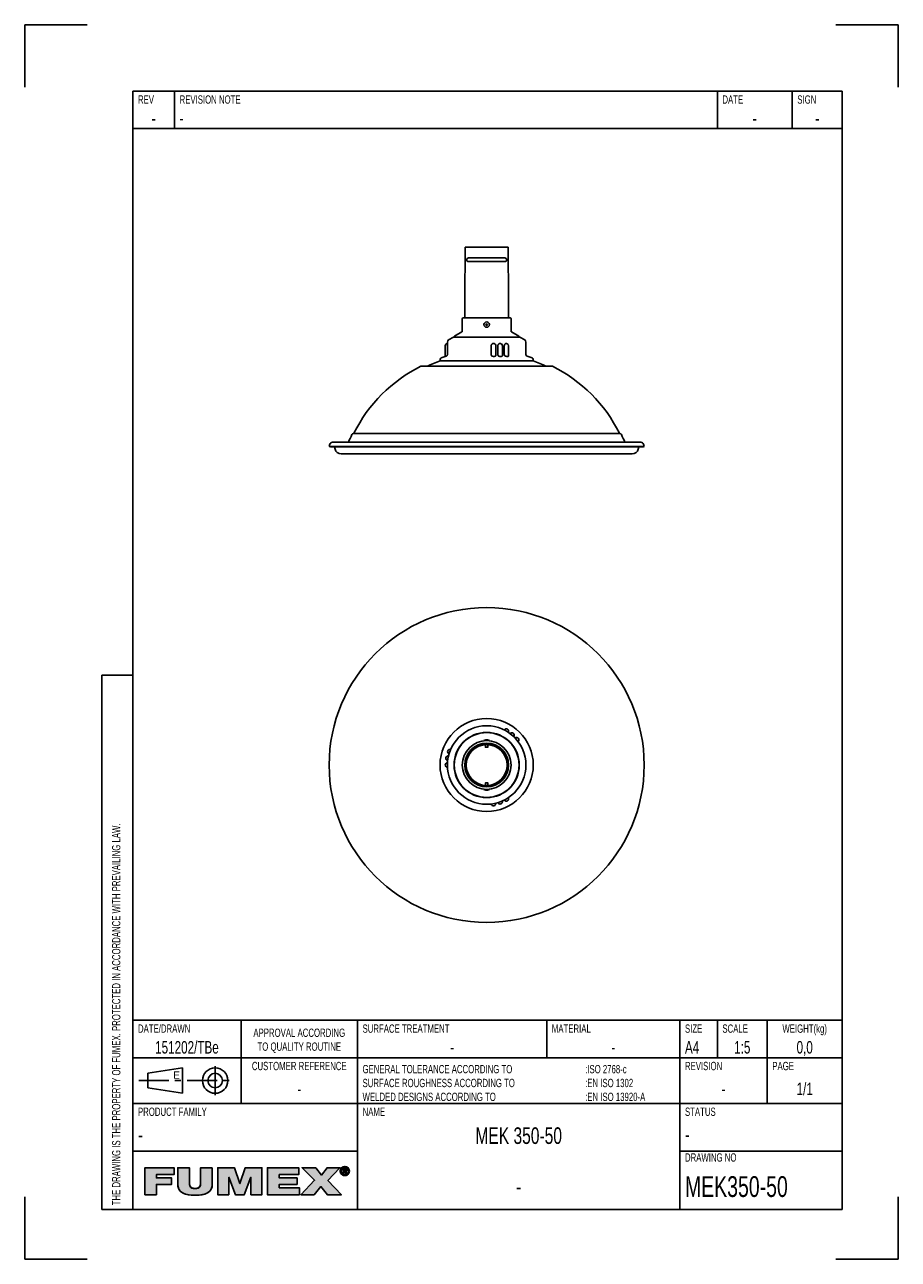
# Model space of a CAD drawing. Extents: x 0 to 210, y 0 to 297.
import ezdxf

# ---------------------------------------------------------------- set-up
doc = ezdxf.new("R2010")
doc.units = 0
doc.header["$LTSCALE"] = 19.36
doc.linetypes.add('CENTER', pattern=[0.6, 0.375, -0.075, 0.075, -0.075])
doc.layers.get('0').update_dxf_attribs({"linetype": 'CONTINUOUS'})
for name, color, linetype in [('101196_DXF_CONTINUOUS_LINE', 7, 'CONTINUOUS'), ('116334_DXF_CONTINUOUS_LINE', 7, 'CONTINUOUS'), ('116472_DXF_CONTINUOUS_LINE', 7, 'CONTINUOUS'), ('117001_DXF_CONTINUOUS_LINE', 7, 'CONTINUOUS'), ('117011_DXF_CONTINUOUS_LINE', 7, 'CONTINUOUS'), ('MEK350-50_DXF_CONTINUOUS_L', 7, 'CONTINUOUS'), ('MEK350-50_DXF_FORMAT', 7, 'CONTINUOUS')]:
    doc.layers.add(name, color=color, linetype=linetype)
doc.styles.add('TEXTSTYLE_2', font='txt', dxfattribs={"width": 0.7})
doc.styles.add('TEXTSTYLE_3', font='txt')

# ---------------------------------------------------------------- blocks, each defined once
blk = doc.blocks.new('SYMBOL_11_BL0', base_point=(53.46, 18.84))
at = {"layer": 'MEK350-50_DXF_FORMAT', "linetype": 'CONTINUOUS'}
for points in [[(31.68, 15.55), (28.88, 15.55), (28.88, 22.04), (35.91, 22.04), (35.91, 20.38), (31.68, 20.38), (31.68, 19.57), (35.31, 19.57), (35.31, 18.02), (31.68, 18.02)], [(45.09, 22.04), (45.09, 18.06), (45.05, 17.56), (44.94, 17.13), (44.76, 16.75), (44.51, 16.42), (44.19, 16.14), (43.78, 15.89), (43.27, 15.69), (42.64, 15.53), (41.87, 15.43), (40.95, 15.4), (40.03, 15.43), (39.26, 15.53), (38.63, 15.69), (38.12, 15.89), (37.71, 16.14), (37.38, 16.43), (37.13, 16.76), (36.95, 17.13), (36.84, 17.56), (36.8, 18.06), (36.8, 22.04), (39.6, 22.04), (39.6, 18.51), (39.62, 18.08), (39.67, 17.75), (39.78, 17.5), (39.95, 17.3), (40.19, 17.15), (40.52, 17.05), (40.97, 17.02), (41.4, 17.05), (41.72, 17.15), (41.96, 17.3), (42.12, 17.5), (42.22, 17.76), (42.28, 18.09), (42.29, 18.51), (42.29, 22.04)], [(49.07, 15.55), (46.42, 15.55), (46.42, 22.04), (50.41, 22.04), (51.7, 18.22), (51.73, 18.22), (53.03, 22.04), (57.01, 22.04), (57.01, 15.55), (54.37, 15.55), (54.37, 19.72), (54.34, 19.72), (52.76, 15.55), (50.67, 15.55), (49.09, 19.72), (49.07, 19.72)], [(66.03, 15.55), (58.36, 15.55), (58.36, 22.04), (65.89, 22.04), (65.89, 20.38), (61.17, 20.38), (61.17, 19.57), (65.46, 19.57), (65.46, 18.02), (61.17, 18.02), (61.17, 17.22), (66.03, 17.22)], [(69.59, 15.55), (66.38, 15.55), (69.67, 19.01), (66.68, 22.04), (69.96, 22.04), (71.34, 20.28), (72.69, 22.04), (75.79, 22.04), (72.88, 18.99), (76.12, 15.55), (72.75, 15.55), (71.2, 17.49)], [(76.31, 21.83), (76.23, 21.72), (76.16, 21.61), (76.12, 21.49), (76.09, 21.35), (76.08, 21.21), (75.87, 21.05), (75.86, 21.21), (75.87, 21.38), (75.91, 21.53), (75.97, 21.68), (76.05, 21.82), (76.36, 21.87)], [(76.09, 21.07), (76.12, 20.94), (76.16, 20.81), (76.23, 20.7), (76.31, 20.6), (76.15, 20.48), (76.05, 20.61), (75.97, 20.74), (75.91, 20.89), (75.87, 21.05), (76.08, 21.21)], [(76.46, 21.96), (76.36, 21.87), (76.05, 21.82), (76.15, 21.94), (76.57, 22.02)], [(76.69, 22.07), (76.57, 22.02), (76.15, 21.94), (76.27, 22.05), (76.82, 22.1)], [(76.95, 22.11), (76.82, 22.1), (76.27, 22.05), (76.33, 22.1), (77.43, 22.18), (77.57, 22.1), (77.64, 22.05), (77.76, 21.94), (77.85, 21.82), (77.93, 21.68), (77.99, 21.53), (78.03, 21.38), (78.04, 21.21), (78.03, 21.05), (77.99, 20.89), (77.93, 20.74), (77.86, 20.61), (77.76, 20.48), (77.64, 20.37), (77.57, 20.32), (77.43, 20.24), (77.28, 20.18), (77.12, 20.15), (76.79, 20.15), (76.63, 20.18), (76.48, 20.24), (76.4, 20.28), (76.95, 20.32), (77.09, 20.33), (77.22, 20.35), (77.34, 20.4), (77.45, 20.47), (77.55, 20.55), (77.59, 20.6), (77.67, 20.7), (77.74, 20.81), (77.78, 20.94), (77.81, 21.07), (77.82, 21.21), (77.81, 21.35), (77.78, 21.49), (77.74, 21.61), (77.67, 21.72), (77.59, 21.83), (77.55, 21.87), (77.45, 21.95), (77.34, 22.02), (77.21, 22.07), (77.09, 22.1)], [(76.95, 22.29), (77.12, 22.27), (77.28, 22.24), (77.43, 22.18), (76.33, 22.1), (76.48, 22.18), (76.63, 22.24), (76.79, 22.27)], [(76.73, 21.67), (76.54, 20.59), (76.54, 21.83), (77.01, 21.83), (77.01, 21.83), (77.12, 21.83), (77.2, 21.81), (77.27, 21.79), (77.33, 21.76), (77.37, 21.72), (77.39, 21.7), (77.4, 21.67), (77.43, 21.62), (77.44, 21.56), (77.45, 21.48), (77.44, 21.4), (77.43, 21.34), (77.4, 21.29), (77.08, 21.3), (77.12, 21.3), (77.15, 21.31), (77.18, 21.33), (77.2, 21.34), (77.22, 21.36), (77.23, 21.39), (77.24, 21.42), (77.25, 21.45), (77.25, 21.49), (77.25, 21.52), (77.24, 21.55), (77.23, 21.58), (77.22, 21.6), (77.2, 21.62), (77.17, 21.63), (77.14, 21.65), (77.11, 21.66), (77.07, 21.67), (77.02, 21.67), (76.98, 21.67), (76.85, 21.67)], [(76.95, 21.29), (76.97, 21.29), (77.03, 21.29), (77.08, 21.3), (77.4, 21.29), (76.73, 21.13), (76.73, 20.59), (76.54, 20.59), (76.73, 21.67), (76.73, 21.48), (76.73, 21.29), (76.84, 21.29)], [(77.13, 21.14), (77.48, 20.59), (77.27, 20.59), (76.94, 21.13), (76.73, 21.13), (77.4, 21.29), (77.36, 21.24), (77.32, 21.2), (77.26, 21.17), (77.2, 21.15)], [(76.35, 20.55), (76.46, 20.47), (76.26, 20.37), (76.15, 20.48), (76.31, 20.6)], [(76.57, 20.4), (76.69, 20.35), (76.4, 20.28), (76.26, 20.37), (76.46, 20.47)]]:
    blk.add_hatch(color=7, dxfattribs=at).paths.add_polyline_path(points)
at = {"layer": 'MEK350-50_DXF_FORMAT', "color": 7, "linetype": 'CONTINUOUS'}
for p, q in [((35.91, 22.04), (28.88, 22.04)), ((28.88, 22.04), (28.88, 15.55)), ((35.91, 22.04), (28.88, 22.04)), ((28.88, 22.04), (28.88, 15.55)), ((35.91, 20.38), (35.91, 22.04)), ((35.91, 20.38), (35.91, 22.04)), ((50.41, 22.04), (46.42, 22.04)), ((46.42, 22.04), (46.42, 15.55)), ((50.41, 22.04), (46.42, 22.04)), ((46.42, 22.04), (46.42, 15.55)), ((51.7, 18.22), (50.41, 22.04)), ((51.7, 18.22), (50.41, 22.04)), ((53.03, 22.04), (51.73, 18.22)), ((53.03, 22.04), (51.73, 18.22)), ((57.01, 22.04), (53.03, 22.04)), ((57.01, 22.04), (53.03, 22.04)), ((57.01, 15.55), (57.01, 22.04)), ((57.01, 15.55), (57.01, 22.04)), ((65.89, 22.04), (58.36, 22.04)), ((58.36, 22.04), (58.36, 15.55)), ((65.89, 22.04), (58.36, 22.04)), ((58.36, 22.04), (58.36, 15.55)), ((65.89, 20.38), (65.89, 22.04)), ((65.89, 20.38), (65.89, 22.04)), ((69.96, 22.04), (66.68, 22.04)), ((66.68, 22.04), (69.67, 19.01)), ((69.96, 22.04), (66.68, 22.04)), ((66.68, 22.04), (69.67, 19.01)), ((71.34, 20.28), (69.96, 22.04)), ((71.34, 20.28), (69.96, 22.04)), ((72.69, 22.04), (71.34, 20.28)), ((72.69, 22.04), (71.34, 20.28)), ((75.79, 22.04), (72.69, 22.04)), ((75.79, 22.04), (72.69, 22.04)), ((72.88, 18.99), (75.79, 22.04)), ((72.88, 18.99), (75.79, 22.04)), ((31.68, 19.57), (31.68, 20.38)), ((31.68, 20.38), (35.91, 20.38)), ((31.68, 19.57), (31.68, 20.38)), ((31.68, 20.38), (35.91, 20.38)), ((35.31, 19.57), (31.68, 19.57)), ((35.31, 19.57), (31.68, 19.57)), ((31.68, 15.55), (31.68, 18.02)), ((31.68, 18.02), (35.31, 18.02)), ((31.68, 15.55), (31.68, 18.02)), ((31.68, 18.02), (35.31, 18.02)), ((35.31, 18.02), (35.31, 19.57)), ((35.31, 18.02), (35.31, 19.57)), ((49.07, 15.55), (49.07, 19.72)), ((49.07, 19.72), (49.09, 19.72)), ((49.07, 15.55), (49.07, 19.72)), ((49.07, 19.72), (49.09, 19.72)), ((49.09, 19.72), (50.67, 15.55)), ((49.09, 19.72), (50.67, 15.55)), ((51.73, 18.22), (51.7, 18.22)), ((51.73, 18.22), (51.7, 18.22)), ((52.76, 15.55), (54.34, 19.72)), ((52.76, 15.55), (54.34, 19.72)), ((54.34, 19.72), (54.37, 19.72)), ((54.34, 19.72), (54.37, 19.72)), ((54.37, 19.72), (54.37, 15.55)), ((54.37, 19.72), (54.37, 15.55)), ((61.17, 19.57), (61.17, 20.38)), ((61.17, 20.38), (65.89, 20.38)), ((61.17, 19.57), (61.17, 20.38)), ((61.17, 20.38), (65.89, 20.38)), ((65.46, 19.57), (61.17, 19.57)), ((65.46, 19.57), (61.17, 19.57)), ((61.17, 17.22), (61.17, 18.02)), ((61.17, 18.02), (65.46, 18.02)), ((61.17, 17.22), (61.17, 18.02)), ((61.17, 18.02), (65.46, 18.02)), ((65.46, 18.02), (65.46, 19.57)), ((65.46, 18.02), (65.46, 19.57)), ((69.67, 19.01), (66.38, 15.55)), ((69.67, 19.01), (66.38, 15.55)), ((76.12, 15.55), (72.88, 18.99)), ((76.12, 15.55), (72.88, 18.99)), ((28.88, 15.55), (31.68, 15.55)), ((28.88, 15.55), (31.68, 15.55)), ((46.42, 15.55), (49.07, 15.55)), ((46.42, 15.55), (49.07, 15.55)), ((50.67, 15.55), (52.76, 15.55)), ((50.67, 15.55), (52.76, 15.55)), ((54.37, 15.55), (57.01, 15.55)), ((54.37, 15.55), (57.01, 15.55)), ((58.36, 15.55), (66.03, 15.55)), ((58.36, 15.55), (66.03, 15.55)), ((66.03, 17.22), (61.17, 17.22)), ((66.03, 17.22), (61.17, 17.22)), ((66.03, 15.55), (66.03, 17.22)), ((66.03, 15.55), (66.03, 17.22)), ((66.38, 15.55), (69.59, 15.55)), ((66.38, 15.55), (69.59, 15.55)), ((69.59, 15.55), (71.2, 17.49)), ((69.59, 15.55), (71.2, 17.49)), ((71.2, 17.49), (72.75, 15.55)), ((71.2, 17.49), (72.75, 15.55)), ((72.75, 15.55), (76.12, 15.55)), ((72.75, 15.55), (76.12, 15.55))]:
    blk.add_line(p, q, dxfattribs=at)
for points in [[(31.68, 15.55), (28.88, 15.55), (28.88, 22.04), (35.91, 22.04), (35.91, 20.38), (31.68, 20.38), (31.68, 19.57), (35.31, 19.57), (35.31, 18.02), (31.68, 18.02), (31.68, 15.55)], [(45.09, 22.04), (45.09, 18.06), (45.05, 17.56), (44.94, 17.13), (44.76, 16.75), (44.51, 16.42), (44.19, 16.14), (43.78, 15.89), (43.27, 15.69), (42.64, 15.53), (41.87, 15.43), (40.95, 15.4), (40.03, 15.43), (39.26, 15.53), (38.63, 15.69), (38.12, 15.89), (37.71, 16.14), (37.38, 16.43), (37.13, 16.76), (36.95, 17.13), (36.84, 17.56), (36.8, 18.06), (36.8, 22.04), (39.6, 22.04), (39.6, 18.51), (39.62, 18.08), (39.67, 17.75), (39.78, 17.5), (39.95, 17.3), (40.19, 17.15), (40.52, 17.05), (40.97, 17.02), (41.4, 17.05), (41.72, 17.15), (41.96, 17.3), (42.12, 17.5), (42.22, 17.76), (42.28, 18.09), (42.29, 18.51), (42.29, 22.04), (45.09, 22.04)], [(49.07, 15.55), (46.42, 15.55), (46.42, 22.04), (50.41, 22.04), (51.7, 18.22), (51.73, 18.22), (53.03, 22.04), (57.01, 22.04), (57.01, 15.55), (54.37, 15.55), (54.37, 19.72), (54.34, 19.72), (52.76, 15.55), (50.67, 15.55), (49.09, 19.72), (49.07, 19.72), (49.07, 15.55)], [(66.03, 15.55), (58.36, 15.55), (58.36, 22.04), (65.89, 22.04), (65.89, 20.38), (61.17, 20.38), (61.17, 19.57), (65.46, 19.57), (65.46, 18.02), (61.17, 18.02), (61.17, 17.22), (66.03, 17.22), (66.03, 15.55)], [(69.59, 15.55), (66.38, 15.55), (69.67, 19.01), (66.68, 22.04), (69.96, 22.04), (71.34, 20.28), (72.69, 22.04), (75.79, 22.04), (72.88, 18.99), (76.12, 15.55), (72.75, 15.55), (71.2, 17.49), (69.59, 15.55)], [(76.31, 21.83), (76.23, 21.72), (76.16, 21.61), (76.12, 21.49), (76.09, 21.35), (76.08, 21.21), (75.87, 21.05), (75.86, 21.21), (75.87, 21.38), (75.91, 21.53), (75.97, 21.68), (76.05, 21.82), (76.36, 21.87), (76.31, 21.83)], [(76.09, 21.07), (76.12, 20.94), (76.16, 20.81), (76.23, 20.7), (76.31, 20.6), (76.15, 20.48), (76.05, 20.61), (75.97, 20.74), (75.91, 20.89), (75.87, 21.05), (76.08, 21.21), (76.09, 21.07)], [(76.46, 21.96), (76.36, 21.87), (76.05, 21.82), (76.15, 21.94), (76.57, 22.02), (76.46, 21.96)], [(76.69, 22.07), (76.57, 22.02), (76.15, 21.94), (76.27, 22.05), (76.82, 22.1), (76.69, 22.07)], [(76.95, 22.11), (76.82, 22.1), (76.27, 22.05), (76.33, 22.1), (77.43, 22.18), (77.57, 22.1), (77.64, 22.05), (77.76, 21.94), (77.85, 21.82), (77.93, 21.68), (77.99, 21.53), (78.03, 21.38), (78.04, 21.21), (78.03, 21.05), (77.99, 20.89), (77.93, 20.74), (77.86, 20.61), (77.76, 20.48), (77.64, 20.37), (77.57, 20.32), (77.43, 20.24), (77.28, 20.18), (77.12, 20.15), (76.79, 20.15), (76.63, 20.18), (76.48, 20.24), (76.4, 20.28), (76.95, 20.32), (77.09, 20.33), (77.22, 20.35), (77.34, 20.4), (77.45, 20.47), (77.55, 20.55), (77.59, 20.6), (77.67, 20.7), (77.74, 20.81), (77.78, 20.94), (77.81, 21.07), (77.82, 21.21), (77.81, 21.35), (77.78, 21.49), (77.74, 21.61), (77.67, 21.72), (77.59, 21.83), (77.55, 21.87), (77.45, 21.95), (77.34, 22.02), (77.21, 22.07), (77.09, 22.1), (76.95, 22.11)], [(76.95, 22.29), (77.12, 22.27), (77.28, 22.24), (77.43, 22.18), (76.33, 22.1), (76.48, 22.18), (76.63, 22.24), (76.79, 22.27), (76.95, 22.29)], [(76.73, 21.67), (76.54, 20.59), (76.54, 21.83), (77.01, 21.83), (77.01, 21.83), (77.12, 21.83), (77.2, 21.81), (77.27, 21.79), (77.33, 21.76), (77.37, 21.72), (77.39, 21.7), (77.4, 21.67), (77.43, 21.62), (77.44, 21.56), (77.45, 21.48), (77.44, 21.4), (77.43, 21.34), (77.4, 21.29), (77.08, 21.3), (77.12, 21.3), (77.15, 21.31), (77.18, 21.33), (77.2, 21.34), (77.22, 21.36), (77.23, 21.39), (77.24, 21.42), (77.25, 21.45), (77.25, 21.49), (77.25, 21.52), (77.24, 21.55), (77.23, 21.58), (77.22, 21.6), (77.2, 21.62), (77.17, 21.63), (77.14, 21.65), (77.11, 21.66), (77.07, 21.67), (77.02, 21.67), (76.98, 21.67), (76.85, 21.67), (76.73, 21.67)], [(76.95, 21.29), (76.97, 21.29), (77.03, 21.29), (77.08, 21.3), (77.4, 21.29), (76.73, 21.13), (76.73, 20.59), (76.54, 20.59), (76.73, 21.67), (76.73, 21.48), (76.73, 21.29), (76.84, 21.29), (76.95, 21.29)], [(77.13, 21.14), (77.48, 20.59), (77.27, 20.59), (76.94, 21.13), (76.73, 21.13), (77.4, 21.29), (77.36, 21.24), (77.32, 21.2), (77.26, 21.17), (77.2, 21.15), (77.13, 21.14)], [(76.35, 20.55), (76.46, 20.47), (76.26, 20.37), (76.15, 20.48), (76.31, 20.6), (76.35, 20.55)], [(76.57, 20.4), (76.69, 20.35), (76.4, 20.28), (76.26, 20.37), (76.46, 20.47), (76.57, 20.4)]]:
    blk.add_lwpolyline(points, dxfattribs=at)
for points, knots in [([(45.09, 22.04), (45.09, 22.04), (42.29, 22.04), (42.29, 22.04), (42.29, 22.04), (42.29, 18.51), (42.29, 18.51), (42.29, 17.84), (42.29, 17.02), (40.97, 17.02), (39.6, 17.02), (39.6, 17.84), (39.6, 18.51), (39.6, 18.51), (39.6, 22.04), (39.6, 22.04), (39.6, 22.04), (36.8, 22.04), (36.8, 22.04), (36.8, 22.04), (36.8, 18.06), (36.8, 18.06), (36.8, 16.26), (38.18, 15.4), (40.95, 15.4), (43.73, 15.4), (45.09, 16.26), (45.09, 18.06), (45.09, 18.06), (45.09, 22.04), (45.09, 22.04)], [0, 0, 0, 0, 1, 1, 1, 2, 2, 2, 3, 3, 3, 4, 4, 4, 5, 5, 5, 6, 6, 6, 7, 7, 7, 8, 8, 8, 9, 9, 9, 10, 10, 10, 10]), ([(45.09, 22.04), (45.09, 22.04), (42.29, 22.04), (42.29, 22.04), (42.29, 22.04), (42.29, 18.51), (42.29, 18.51), (42.29, 17.84), (42.29, 17.02), (40.97, 17.02), (39.6, 17.02), (39.6, 17.84), (39.6, 18.51), (39.6, 18.51), (39.6, 22.04), (39.6, 22.04), (39.6, 22.04), (36.8, 22.04), (36.8, 22.04), (36.8, 22.04), (36.8, 18.06), (36.8, 18.06), (36.8, 16.26), (38.18, 15.4), (40.95, 15.4), (43.73, 15.4), (45.09, 16.26), (45.09, 18.06), (45.09, 18.06), (45.09, 22.04), (45.09, 22.04)], [0, 0, 0, 0, 1, 1, 1, 2, 2, 2, 3, 3, 3, 4, 4, 4, 5, 5, 5, 6, 6, 6, 7, 7, 7, 8, 8, 8, 9, 9, 9, 10, 10, 10, 10]), ([(76.95, 20.14), (77.54, 20.14), (78.04, 20.59), (78.04, 21.21), (78.04, 21.83), (77.54, 22.29), (76.95, 22.29), (76.36, 22.29), (75.86, 21.83), (75.86, 21.21), (75.86, 20.59), (76.36, 20.14), (76.95, 20.14)], [0, 0, 0, 0, 1, 1, 1, 2, 2, 2, 3, 3, 3, 4, 4, 4, 4]), ([(76.95, 20.14), (77.54, 20.14), (78.04, 20.59), (78.04, 21.21), (78.04, 21.83), (77.54, 22.29), (76.95, 22.29), (76.36, 22.29), (75.86, 21.83), (75.86, 21.21), (75.86, 20.59), (76.36, 20.14), (76.95, 20.14)], [0, 0, 0, 0, 1, 1, 1, 2, 2, 2, 3, 3, 3, 4, 4, 4, 4]), ([(76.08, 21.21), (76.08, 21.72), (76.46, 22.11), (76.95, 22.11), (77.44, 22.11), (77.82, 21.72), (77.82, 21.21), (77.82, 20.7), (77.44, 20.32), (76.95, 20.32), (76.46, 20.32), (76.08, 20.7), (76.08, 21.21)], [0, 0, 0, 0, 1, 1, 1, 2, 2, 2, 3, 3, 3, 4, 4, 4, 4]), ([(76.08, 21.21), (76.08, 21.72), (76.46, 22.11), (76.95, 22.11), (77.44, 22.11), (77.82, 21.72), (77.82, 21.21), (77.82, 20.7), (77.44, 20.32), (76.95, 20.32), (76.46, 20.32), (76.08, 20.7), (76.08, 21.21)], [0, 0, 0, 0, 1, 1, 1, 2, 2, 2, 3, 3, 3, 4, 4, 4, 4]), ([(76.73, 21.13), (76.73, 21.13), (76.94, 21.13), (76.94, 21.13), (76.94, 21.13), (77.27, 20.59), (77.27, 20.59), (77.27, 20.59), (77.48, 20.59), (77.48, 20.59), (77.48, 20.59), (77.13, 21.14), (77.13, 21.14), (77.31, 21.16), (77.45, 21.26), (77.45, 21.48), (77.45, 21.72), (77.3, 21.83), (77.01, 21.83), (77.01, 21.83), (76.54, 21.83), (76.54, 21.83), (76.54, 21.83), (76.54, 20.59), (76.54, 20.59), (76.54, 20.59), (76.73, 20.59), (76.73, 20.59), (76.73, 20.59), (76.73, 21.13), (76.73, 21.13)], [0, 0, 0, 0, 1, 1, 1, 2, 2, 2, 3, 3, 3, 4, 4, 4, 5, 5, 5, 6, 6, 6, 7, 7, 7, 8, 8, 8, 9, 9, 9, 10, 10, 10, 10]), ([(76.73, 21.13), (76.73, 21.13), (76.94, 21.13), (76.94, 21.13), (76.94, 21.13), (77.27, 20.59), (77.27, 20.59), (77.27, 20.59), (77.48, 20.59), (77.48, 20.59), (77.48, 20.59), (77.13, 21.14), (77.13, 21.14), (77.31, 21.16), (77.45, 21.26), (77.45, 21.48), (77.45, 21.72), (77.3, 21.83), (77.01, 21.83), (77.01, 21.83), (76.54, 21.83), (76.54, 21.83), (76.54, 21.83), (76.54, 20.59), (76.54, 20.59), (76.54, 20.59), (76.73, 20.59), (76.73, 20.59), (76.73, 20.59), (76.73, 21.13), (76.73, 21.13)], [0, 0, 0, 0, 1, 1, 1, 2, 2, 2, 3, 3, 3, 4, 4, 4, 5, 5, 5, 6, 6, 6, 7, 7, 7, 8, 8, 8, 9, 9, 9, 10, 10, 10, 10]), ([(76.73, 21.29), (76.73, 21.29), (76.73, 21.67), (76.73, 21.67), (76.73, 21.67), (76.98, 21.67), (76.98, 21.67), (77.11, 21.67), (77.25, 21.64), (77.25, 21.49), (77.25, 21.3), (77.11, 21.29), (76.95, 21.29), (76.95, 21.29), (76.73, 21.29), (76.73, 21.29)], [0, 0, 0, 0, 1, 1, 1, 2, 2, 2, 3, 3, 3, 4, 4, 4, 5, 5, 5, 5]), ([(76.73, 21.29), (76.73, 21.29), (76.73, 21.67), (76.73, 21.67), (76.73, 21.67), (76.98, 21.67), (76.98, 21.67), (77.11, 21.67), (77.25, 21.64), (77.25, 21.49), (77.25, 21.3), (77.11, 21.29), (76.95, 21.29), (76.95, 21.29), (76.73, 21.29), (76.73, 21.29)], [0, 0, 0, 0, 1, 1, 1, 2, 2, 2, 3, 3, 3, 4, 4, 4, 5, 5, 5, 5])]:
    blk.add_open_spline(points, degree=3, knots=knots, dxfattribs=at)
for points in [[(76.95, 20.32), (76.4, 20.28), (76.82, 20.33), (76.69, 20.35)], [(76.95, 20.14), (76.79, 20.15), (77.12, 20.15)]]:
    blk.add_solid(points, dxfattribs=at)
blk = doc.blocks.new('SYMBOL_0_BL1', base_point=(39, 43))
at = {"layer": 'MEK350-50_DXF_CONTINUOUS_L', "color": 7, "linetype": 'CONTINUOUS'}
for p, q in [((29.59375, 44.75), (37.90625, 46.0625)), ((29.59375, 41.25), (29.59375, 44.75)), ((37.90625, 46.0625), (37.90625, 39.9375)), ((37.90625, 39.9375), (29.59375, 41.25))]:
    blk.add_line(p, q, dxfattribs=at)
at = {"layer": 'MEK350-50_DXF_CONTINUOUS_L', "color": 7, "linetype": 'CENTER'}
for p, q in [((45.78125, 46.5), (45.78125, 39.5)), ((27.40625, 43), (50.59375, 43))]:
    blk.add_line(p, q, dxfattribs=at)
at = {"layer": 'MEK350-50_DXF_CONTINUOUS_L', "color": 7, "linetype": 'CONTINUOUS'}
for radius in [3.0625, 1.75]:
    blk.add_circle((45.78125, 43), radius, dxfattribs=at)

msp = doc.modelspace()

# ---------------------------------------------------------------- linework, layer by layer
at = {"layer": '101196_DXF_CONTINUOUS_LINE', "color": 7, "linetype": 'CONTINUOUS'}
for p, q in [((110.4, 124.83), (110.4, 124.77)), ((111.7, 124.83), (110.4, 124.83)), ((111.7, 124.77), (110.4, 124.77)), ((110.73, 124.77), (110.73, 124.77)), ((111.24, 124.97), (110.87, 124.97)), ((111.37, 124.77), (111.37, 124.77)), ((111.7, 124.83), (111.7, 124.77)), ((110.73, 123.81), (110.73, 123.27)), ((111.27, 123.17), (110.83, 123.17)), ((111.37, 123.81), (111.37, 123.27)), ((111.7, 113.05), (110.4, 113.05)), ((110.4, 112.99), (110.4, 113.05)), ((111.7, 112.99), (110.4, 112.99)), ((110.73, 114.02), (110.73, 114.55)), ((110.73, 113.05), (110.73, 113.06)), ((110.83, 114.65), (111.27, 114.65)), ((111.37, 114.02), (111.37, 114.55)), ((111.37, 113.05), (111.37, 113.06)), ((111.7, 112.99), (111.7, 113.05)), ((111.24, 112.85), (110.87, 112.85))]:
    msp.add_line(p, q, dxfattribs=at)
for radius in [0.65, 0.183]:
    msp.add_circle((111.05, 224.85), radius, dxfattribs=at)
for centre, radius, start, end in [((111.05, 123.51), 1.47, 97.1476, 116.2284), ((111.05, 123.51), 1.47, 63.7716, 82.8524), ((110.83, 123.27), 0.1, 180, 270), ((111.27, 123.27), 0.1, 270, 360), ((111.05, 114.31), 1.47, 243.7716, 262.8524), ((110.83, 114.55), 0.1, 90, 180), ((111.05, 114.31), 1.47, 277.1476, 296.2284), ((111.27, 114.55), 0.1, 0, 90)]:
    msp.add_arc(centre, radius, start, end, dxfattribs=at)
at = {"layer": '116334_DXF_CONTINUOUS_LINE', "color": 7, "linetype": 'CONTINUOUS'}
for p, q in [((105.88, 237.47), (105.88, 243.45)), ((116.22, 243.45), (105.88, 243.45)), ((115.4, 240.9), (106.7, 240.9)), ((116.22, 237.47), (116.22, 243.45)), ((115.4, 240), (106.7, 240)), ((105.79, 226.45), (105.79, 236.11)), ((116.31, 226.45), (116.31, 236.11))]:
    msp.add_line(p, q, dxfattribs=at)
for radius in [5.26, 5.17, 4.91]:
    msp.add_circle((111.05, 118.91), radius, dxfattribs=at)
for centre, radius, start, end in [((106.7, 240.45), 0.45, 90, 270), ((115.4, 240.45), 0.45, 270, 90), ((115.79, 236.11), 10, 172.4568, 180), ((105.48, 237.47), 0.4, 352.4568, 360), ((116.62, 237.47), 0.4, 180, 187.5432), ((106.31, 236.11), 10, 0, 7.5432)]:
    msp.add_arc(centre, radius, start, end, dxfattribs=at)
at = {"layer": '116472_DXF_CONTINUOUS_LINE', "color": 7, "linetype": 'CONTINUOUS'}
for p, q in [((95.4, 214.87), (126.7, 214.87)), ((73.2, 195.55), (73.34, 196.06)), ((73.96, 196.55), (148.14, 196.55)), ((143.1, 198.65), (79.01, 198.65)), ((148.91, 195.55), (148.77, 196.06)), ((73.2, 195.55), (73.47, 195.47)), ((148.91, 195.55), (73.2, 195.55)), ((148.64, 195.47), (73.47, 195.47)), ((74.46, 195.47), (74.62, 194.86)), ((76.05, 193.77), (146.05, 193.77)), ((147.65, 195.47), (147.48, 194.86)), ((148.91, 195.55), (148.64, 195.47))]:
    msp.add_line(p, q, dxfattribs=at)
msp.add_circle((111.05, 118.91), 37.86, dxfattribs=at)
for centre, radius, start, end in [((111.05, 182.94), 35.6, 116.3775, 153.7228), ((95.4, 214.49), 0.38, 90, 116.3775), ((111.05, 182.94), 35, 108.6282, 114.1636), ((111.05, 182.94), 35, 65.8364, 71.3718), ((126.7, 214.49), 0.38, 63.6225, 90), ((111.05, 182.94), 35.6, 26.2772, 63.6225), ((73.96, 195.9), 0.65, 90, 165), ((111.05, 182.94), 35.9, 154.4408, 157.7301), ((79.01, 198.27), 0.38, 90, 154.4408), ((79.04, 198.75), 0.1, 270, 333.7228), ((143.06, 198.75), 0.1, 206.2772, 270), ((143.1, 198.27), 0.38, 25.5592, 90), ((111.05, 182.94), 35.9, 22.2699, 25.5592), ((148.14, 195.9), 0.65, 15, 90), ((76.05, 195.25), 1.48, 195, 270), ((146.05, 195.25), 1.48, 270, 345)]:
    msp.add_arc(centre, radius, start, end, dxfattribs=at)
at = {"layer": '117001_DXF_CONTINUOUS_LINE', "color": 7, "linetype": 'CONTINUOUS'}
for p, q in [((105.19, 226.25), (105.19, 223.26)), ((116.71, 226.45), (105.39, 226.45)), ((116.91, 226.25), (116.91, 223.26)), ((105.09, 223.09), (103.35, 222.08)), ((117.01, 223.09), (118.75, 222.08)), ((103.25, 221.91), (103.25, 221.83)), ((118.85, 221.91), (118.85, 221.83))]:
    msp.add_line(p, q, dxfattribs=at)
for radius in [7.8, 5.86]:
    msp.add_circle((111.05, 118.91), radius, dxfattribs=at)
for centre, start, end in [((105.39, 226.25), 90, 180), ((116.71, 226.25), 0, 90), ((104.99, 223.26), 300, 360), ((117.11, 223.26), 180, 240), ((103.45, 221.91), 120, 180), ((118.65, 221.91), 0, 60)]:
    msp.add_arc(centre, 0.2, start, end, dxfattribs=at)
at = {"layer": '117011_DXF_CONTINUOUS_LINE', "color": 7, "linetype": 'CONTINUOUS'}
for p, q in [((101.61, 220.31), (101.61, 220.64)), ((101.91, 221.16), (103.06, 221.82)), ((103.12, 221.83), (118.98, 221.83)), ((112.98, 220.22), (112.98, 220.22)), ((114.38, 220.3), (114.38, 220.3)), ((115.81, 220.31), (115.77, 220.31)), ((115.83, 220.3), (115.83, 220.3)), ((120.19, 221.16), (119.04, 221.82)), ((120.49, 217.67), (120.49, 220.64)), ((100.12, 216.84), (101.09, 217.2)), ((101.09, 217.2), (101.09, 219.76)), ((101.63, 217.67), (101.63, 219.76)), ((112.15, 217.67), (112.15, 219.76)), ((113.24, 217.42), (113.24, 219.76)), ((113.76, 217.67), (113.76, 219.76)), ((114.82, 217.34), (114.82, 219.76)), ((115.29, 217.67), (115.29, 219.76)), ((116.31, 217.29), (116.31, 219.76)), ((116.31, 217.29), (116.31, 217.29)), ((121.99, 216.84), (120.76, 217.29)), ((99.85, 216.11), (99.85, 216.47)), ((99.85, 216.11), (122.25, 216.11)), ((122.25, 216.11), (122.25, 216.47)), ((115.31, 127.38), (115.29, 127.35)), ((116.24, 126.8), (116.26, 126.83)), ((116.71, 126.51), (116.69, 126.49)), ((117.53, 125.78), (117.55, 125.81)), ((117.95, 125.41), (117.92, 125.39)), ((102.39, 122.65), (102.35, 122.66)), ((118.63, 124.55), (118.65, 124.57)), ((101.63, 119.46), (101.59, 119.46)), ((101.64, 120.02), (101.68, 120.01)), ((101.87, 121.09), (101.83, 121.1)), ((101.98, 121.63), (102.01, 121.62)), ((101.59, 118.37), (101.63, 118.36)), ((114.8, 110.21), (114.79, 110.25)), ((115.29, 110.48), (115.31, 110.45)), ((116.26, 111), (116.24, 111.03)), ((112.15, 109.54), (112.16, 109.5)), ((113.23, 109.69), (113.23, 109.73)), ((113.76, 109.87), (113.77, 109.84))]:
    msp.add_line(p, q, dxfattribs=at)
for radius in [11.2, 9.44, 7.84]:
    msp.add_circle((111.05, 118.91), radius, dxfattribs=at)
for centre, radius, start, end in [((101.64, 219.76), 0.55, 93.1266, 180), ((102.21, 220.64), 0.6, 120, 180), ((112.69, 219.76), 0.545, 58.1126, 89.7414), ((112.69, 219.78), 0.534, 53.344, 59.3934), ((112.69, 219.76), 0.548, 359.707, 30.4947), ((112.69, 219.76), 0.55, 359.9999, 29.8329), ((114.28, 219.79), 0.514, 78.1446, 89.708), ((114.28, 219.79), 0.516, 51.3388, 77.9707), ((114.27, 219.76), 0.55, 359.9996, 52.4511), ((115.77, 219.86), 0.452, 82.6615, 89.6966), ((115.76, 219.75), 0.554, 63.5459, 82.5666), ((115.76, 219.76), 0.55, 0.0006, 63.475), ((119.89, 220.64), 0.6, 0, 60), ((100.25, 216.47), 0.4, 110, 180), ((89.71, 250.31), 35.01, 288.9739, 289.4389), ((120.89, 217.67), 0.4, 180, 250), ((121.85, 216.47), 0.4, 0, 70), ((115.76, 127.06), 0.55, 335, 145), ((117.1, 126.12), 0.55, 325, 135), ((118.26, 124.96), 0.55, 315, 125), ((102.21, 122.13), 0.55, 75, 245), ((101.64, 118.91), 0.55, 95, 265), ((101.79, 120.55), 0.55, 85, 255), ((114.27, 110.07), 0.55, 205, 15), ((115.76, 110.76), 0.55, 215, 25), ((112.69, 109.65), 0.55, 195, 5)]:
    msp.add_arc(centre, radius, start, end, dxfattribs=at)
for points, knots in [([(101.63, 219.76), (101.63, 219.81), (101.63, 219.87), (101.63, 219.97), (101.62, 220.03), (101.62, 220.09), (101.62, 220.14), (101.62, 220.17), (101.62, 220.2), (101.62, 220.22), (101.62, 220.24), (101.62, 220.26), (101.61, 220.27), (101.61, 220.28), (101.61, 220.29), (101.61, 220.29), (101.61, 220.3), (101.61, 220.3), (101.61, 220.3), (101.61, 220.31), (101.61, 220.31)], [0, 0, 0, 0, 0.25004, 0.375061, 0.500081, 0.625102, 0.687612, 0.750122, 0.812633, 0.843888, 0.875143, 0.906398, 0.937653, 0.953281, 0.968908, 0.976723, 0.984534, 0.992335, 0.996296, 1, 1, 1, 1]), ([(112.69, 220.31), (112.67, 220.31), (112.64, 220.31), (112.57, 220.3), (112.48, 220.27), (112.39, 220.22), (112.28, 220.13), (112.17, 219.98), (112.15, 219.83), (112.15, 219.76)], [0, 0, 0, 0, 0.062145, 0.124323, 0.24883, 0.373731, 0.498992, 0.749158, 1, 1, 1, 1]), ([(112.96, 220.24), (112.92, 220.26), (112.86, 220.29), (112.76, 220.31), (112.72, 220.31), (112.69, 220.31)], [0, 0, 0, 0, 0.499415, 0.749575, 1, 1, 1, 1]), ([(114.28, 220.31), (114.26, 220.31), (114.23, 220.31), (114.16, 220.3), (114.08, 220.27), (113.99, 220.22), (113.88, 220.13), (113.78, 219.98), (113.76, 219.83), (113.76, 219.76)], [0, 0, 0, 0, 0.060565, 0.121273, 0.243396, 0.366869, 0.491781, 0.744275, 1, 1, 1, 1]), ([(115.77, 220.31), (115.76, 220.31), (115.73, 220.31), (115.68, 220.3), (115.63, 220.29), (115.57, 220.26), (115.5, 220.22), (115.4, 220.13), (115.31, 219.97), (115.29, 219.83), (115.29, 219.76)], [0, 0, 0, 0, 0.057863, 0.116022, 0.174742, 0.234118, 0.354996, 0.479192, 0.735669, 1, 1, 1, 1]), ([(115.83, 220.3), (115.88, 220.3), (115.94, 220.28), (116, 220.25), (116.01, 220.24)], [0, 0, 0, 0, 0.747521, 1, 1, 1, 1]), ([(101.36, 217.29), (101.41, 217.31), (101.51, 217.36), (101.57, 217.45), (101.59, 217.51)], [0, 0, 0, 0, 0.485357, 1, 1, 1, 1]), ([(112.15, 217.67), (112.15, 217.65), (112.15, 217.6), (112.15, 217.54), (112.16, 217.51)], [0, 0, 0, 0, 0.256499, 1, 1, 1, 1]), ([(112.16, 217.51), (112.16, 217.48), (112.17, 217.43), (112.19, 217.37), (112.22, 217.32), (112.25, 217.3), (112.27, 217.29)], [0, 0, 0, 0, 0.290478, 0.548042, 0.777519, 1, 1, 1, 1]), ([(112.27, 217.29), (112.34, 217.26), (112.51, 217.21), (112.77, 217.19), (112.99, 217.21), (113.13, 217.25), (113.18, 217.27), (113.2, 217.29)], [0, 0, 0, 0, 0.249073, 0.545978, 0.816345, 0.920856, 1, 1, 1, 1]), ([(113.2, 217.29), (113.22, 217.3), (113.23, 217.33), (113.24, 217.38), (113.24, 217.41), (113.24, 217.42)], [0, 0, 0, 0, 0.414314, 0.683303, 1, 1, 1, 1]), ([(113.76, 217.67), (113.76, 217.65), (113.76, 217.6), (113.77, 217.54), (113.77, 217.51)], [0, 0, 0, 0, 0.255774, 1, 1, 1, 1]), ([(113.77, 217.51), (113.78, 217.48), (113.79, 217.43), (113.82, 217.37), (113.86, 217.32), (113.9, 217.3), (113.92, 217.29)], [0, 0, 0, 0, 0.2748, 0.526356, 0.762261, 1, 1, 1, 1]), ([(113.92, 217.29), (114, 217.26), (114.18, 217.21), (114.41, 217.19), (114.58, 217.2), (114.68, 217.22), (114.76, 217.24), (114.8, 217.27), (114.81, 217.29)], [0, 0, 0, 0, 0.284245, 0.593283, 0.732174, 0.848457, 0.937283, 1, 1, 1, 1]), ([(114.81, 217.29), (114.81, 217.29), (114.82, 217.31), (114.82, 217.32), (114.82, 217.34)], [0, 0, 0, 0, 0.208921, 1, 1, 1, 1]), ([(115.29, 217.67), (115.29, 217.65), (115.29, 217.6), (115.3, 217.54), (115.31, 217.51)], [0, 0, 0, 0, 0.254808, 1, 1, 1, 1]), ([(115.31, 217.51), (115.32, 217.46), (115.35, 217.39), (115.42, 217.32), (115.47, 217.3), (115.49, 217.29)], [0, 0, 0, 0, 0.509653, 0.751813, 1, 1, 1, 1]), ([(115.49, 217.29), (115.53, 217.28), (115.62, 217.25), (115.76, 217.22), (115.9, 217.2), (116.03, 217.19), (116.14, 217.2), (116.22, 217.21), (116.26, 217.23), (116.29, 217.25), (116.3, 217.27), (116.31, 217.28), (116.31, 217.29)], [0, 0, 0, 0, 0.155822, 0.3215, 0.487053, 0.641326, 0.773809, 0.876922, 0.916665, 0.949096, 0.975871, 1, 1, 1, 1])]:
    msp.add_open_spline(points, degree=3, knots=knots, dxfattribs=at)
for points in [[(112.98, 220.22), (113.05, 220.18), (113.11, 220.11), (113.16, 220.04)], [(113.16, 220.03), (113.12, 220.11), (113.05, 220.18), (112.98, 220.22)], [(113.13, 220.09), (113.09, 220.13), (113.05, 220.17), (113.01, 220.21)], [(114.36, 220.3), (114.34, 220.31), (114.31, 220.31), (114.28, 220.31)], [(114.42, 220.29), (114.4, 220.3), (114.38, 220.3), (114.36, 220.3)], [(114.61, 220.19), (114.54, 220.24), (114.46, 220.28), (114.38, 220.3)], [(114.53, 220.24), (114.5, 220.26), (114.46, 220.28), (114.42, 220.29)], [(115.86, 220.3), (115.85, 220.3), (115.83, 220.31), (115.81, 220.31)], [(115.93, 220.28), (115.91, 220.29), (115.89, 220.3), (115.86, 220.3)], [(101.59, 217.51), (101.62, 217.56), (101.63, 217.61), (101.63, 217.67)]]:
    msp.add_open_spline(points, degree=3, dxfattribs=at)
at = {"layer": 'MEK350-50_DXF_FORMAT', "color": 7, "linetype": 'CONTINUOUS'}
for p, q in [((0, 281.98), (0, 297)), ((0, 297), (15, 297)), ((195, 297), (210, 297)), ((210, 282), (210, 297)), ((196.5, 281), (26, 281)), ((26, 281), (26, 272)), ((26, 12), (26, 281)), ((26, 281), (196.5, 281)), ((36, 281), (36, 272)), ((166.5, 281), (166.5, 272)), ((184.5, 281), (184.5, 272)), ((196.5, 281), (196.5, 272)), ((196.5, 281), (196.5, 12)), ((196.5, 272), (26, 272)), ((18.5, 12), (18.5, 140.5)), ((18.5, 140.5), (26, 140.5)), ((196.5, 57.5), (26, 57.5)), ((26, 12), (26, 57.5)), ((52, 37.5), (52, 57.5)), ((80, 12), (80, 57.5)), ((125.5, 48.5), (125.5, 57.5)), ((157.5, 12), (157.5, 57.5)), ((166.5, 48.5), (166.5, 57.5)), ((178.5, 37.5), (178.5, 57.5)), ((196.5, 12), (196.5, 57.5)), ((196.5, 48.5), (26, 48.5)), ((196.5, 37.5), (26, 37.5)), ((80, 26), (26, 26)), ((196.5, 26), (157.5, 26)), ((0, 0), (0, 15)), ((210, 0), (210, 14.99)), ((18.5, 12), (196.5, 12)), ((196.5, 12), (26, 12)), ((0, 0), (15, 0)), ((195, 0), (210, 0))]:
    msp.add_line(p, q, dxfattribs=at)

# ---------------------------------------------------------------- block references
at = {"layer": 'MEK350-50_DXF_CONTINUOUS_L', "color": 7, "linetype": 'CONTINUOUS'}
msp.add_blockref('SYMBOL_0_BL1', (39, 43), dxfattribs=at)
at = {"layer": 'MEK350-50_DXF_FORMAT', "color": 2, "linetype": 'CONTINUOUS'}
msp.add_blockref('SYMBOL_11_BL0', (53.46, 18.84), dxfattribs=at)

# ---------------------------------------------------------------- texts
at = {"color": 7, "linetype": 'CONTINUOUS'}
for s, insert, char_height, width, attachment_point, style in [('DATE/DRAWN', (27.23, 56.5), 2, 14, 1, 'TEXTSTYLE_2'), ('SURFACE TREATMENT', (81.22, 56.5), 2, 23.8, 1, 'TEXTSTYLE_2'), ('MATERIAL', (126.72, 56.5), 2, 11.2, 1, 'TEXTSTYLE_2'), ('SIZE ', (158.72, 56.5), 2, 7, 1, 'TEXTSTYLE_2'), ('SCALE', (167.72, 56.5), 2, 7, 1, 'TEXTSTYLE_2'), ('WEIGHT(kg)', (187.5, 56.5), 2, 14, 2, 'TEXTSTYLE_2'), ('APPROVAL ACCORDING\\PTO QUALITY ROUTINE', (66, 55.5), 2, 25.2, 2, 'TEXTSTYLE_2'), ('151202/TBe', (39, 52.5), 3, 21, 2, 'TEXTSTYLE_2'), ('-', (102.75, 52.5), 3, 2.1, 2, 'TEXTSTYLE_2'), ('-', (141.5, 52.5), 3, 2.1, 2, 'TEXTSTYLE_2'), ('A4 ', (158.72, 52.5), 3, 6.3, 1, 'TEXTSTYLE_2'), ('1:5', (172.5, 52.5), 3, 6.3, 2, 'TEXTSTYLE_2'), ('0,0', (187.5, 52.5), 3, 6.3, 2, 'TEXTSTYLE_2'), ('CUSTOMER REFERENCE', (66, 47.5), 2, 25.2, 2, 'TEXTSTYLE_2'), ('REVISION', (158.72, 47.5), 2, 11.2, 1, 'TEXTSTYLE_2'), ('PAGE', (179.72, 47.5), 2, 5.6, 1, 'TEXTSTYLE_2'), ('E', (35.72, 45.19), 1.75, 1.75, 1, 'TEXTSTYLE_3')]:
    msp.add_mtext(s, dxfattribs=dict(at, insert=insert, char_height=char_height, width=width, attachment_point=attachment_point, style=style))
at = {"layer": 'MEK350-50_DXF_FORMAT', "color": 2, "linetype": 'CONTINUOUS', "style": 'TEXTSTYLE_2'}
for s, insert, char_height, width, attachment_point in [('REV', (27.23, 280), 2, 4.2, 1), ('REVISION NOTE', (37.23, 280), 2, 18.2, 1), ('DATE', (167.72, 280), 2, 5.6, 1), ('SIGN', (185.72, 280), 2, 5.6, 1), ('-', (31, 276.25), 3.5, 2.45, 2), ('-', (37.23, 276), 3, 2.1, 1), ('-', (175.5, 276.25), 3.5, 2.45, 2), ('-', (190.5, 276.25), 3.5, 2.45, 2)]:
    msp.add_mtext(s, dxfattribs=dict(at, insert=insert, char_height=char_height, width=width, attachment_point=attachment_point))
at = {"layer": 'MEK350-50_DXF_FORMAT', "color": 2, "linetype": 'CONTINUOUS', "insert": (21, 13), "char_height": 2, "width": 114.8, "attachment_point": 1, "rotation": 90, "style": 'TEXTSTYLE_2'}
msp.add_mtext('THE DRAWING IS THE PROPERTY OF FUMEX. PROTECTED IN ACCORDANCE WITH PREVAILING LAW.', dxfattribs=at)
at = {"layer": 'MEK350-50_DXF_FORMAT', "color": 7, "linetype": 'CONTINUOUS', "style": 'TEXTSTYLE_2'}
for s, insert, char_height, width, attachment_point in [('GENERAL TOLERANCE ACCORDING TO\\PSURFACE ROUGHNESS ACCORDING TO\\PWELDED DESIGNS ACCORDING TO\\P ', (81.22, 46.75), 2, 42, 1), (':ISO 2768-c\\P:EN ISO 1302\\P:EN ISO 13920-A \\P ', (134.72, 46.75), 2, 22.4, 1), ('1/1', (187.5, 42.5), 3, 6.3, 2), ('-', (66, 42.5), 3, 2.1, 2), ('- ', (168, 42.5), 3, 4.2, 2), ('PRODUCT FAMILY', (27.23, 36.5), 2, 19.6, 1), ('NAME ', (81.22, 36.5), 2, 7, 1), ('STATUS ', (158.72, 36.5), 2, 9.8, 1), ('-', (27.23, 32), 4, 2.8, 1), ('MEK 350-50', (118.75, 31.75), 4, 28, 2), ('-  ', (158.72, 31.75), 3.5, 7.35, 1), ('DRAWING NO', (158.72, 25.5), 2, 14, 1), ('MEK350-50', (158.72, 20), 5, 31.5, 1), ('-', (118.75, 19.5), 4, 2.8, 2)]:
    msp.add_mtext(s, dxfattribs=dict(at, insert=insert, char_height=char_height, width=width, attachment_point=attachment_point))

doc.saveas('drawing.dxf')
